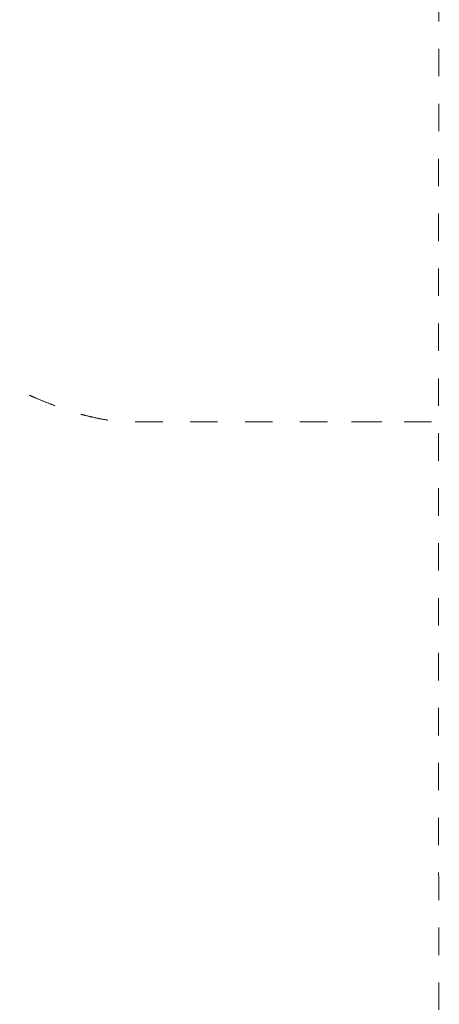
# Model space of a CAD drawing. Header units: millimetres. Extents: x -117530 to 51532, y -61772 to 24900.
# Tile 84 of 175: x -41758 to -40141, y -9905 to -6110. Entities that reach past the tile are written whole.
import ezdxf

# ---------------------------------------------------------------- set-up
doc = ezdxf.new("R2010")
doc.units = ezdxf.units.MM
doc.header["$LTSCALE"] = 254
doc.linetypes.add('Dash Style-6', pattern=[0.833282, 0.416718, -0.416565])
doc.layers.add('0.01 None', color=7, linetype='Continuous', lineweight=0)

msp = doc.modelspace()

# ---------------------------------------------------------------- linework, layer by layer
at = {"layer": '0.01 None', "color": 3, "linetype": 'Dash Style-6', "lineweight": 0}
for points in [[(-34028.7, 2943.6, -28800), (-33555.2, 2943.6, -28800), (-32735, 2470, -28800), (-32261.4, 1649.8, -28800), (-32261.4, 1176.3, -28800), (-32261.4, -5892.8, -28800), (-32261.4, -6366.4, -28800), (-32735, -7186.6, -28800), (-33555.2, -7660.1, -28800), (-34028.7, -7660.1, -28800), (-41097.8, -7660.1, -28800), (-41571.4, -7660.1, -28800), (-42391.6, -7186.6, -28800), (-42865.1, -6366.4, -28800), (-42865.1, -5892.8, -28800), (-42865.1, 1176.3, -28800), (-42865.1, 1649.8, -28800), (-42391.6, 2470, -28800), (-41571.4, 2943.6, -28800), (-41097.8, 2943.6, -28800), (-34028.7, 2943.6, -28800)], [(-41911.2, -4151.4, -28800), (-41437.7, -4151.4, -28800), (-40617.5, -4625, -28800), (-40143.9, -5445.2, -28800), (-40143.9, -5918.7, -28800), (-40143.9, -12987.8, -28800), (-40143.9, -13461.4, -28800), (-40617.5, -14281.6, -28800), (-41437.7, -14755.1, -28800), (-41911.2, -14755.1, -28800), (-48980.3, -14755.1, -28800), (-49453.9, -14755.1, -28800), (-50274.1, -14281.6, -28800), (-50747.6, -13461.4, -28800), (-50747.6, -12987.8, -28800), (-50747.6, -5918.7, -28800), (-50747.6, -5445.2, -28800), (-50274.1, -4625, -28800), (-49453.9, -4151.4, -28800), (-48980.3, -4151.4, -28800), (-41911.2, -4151.4, -28800)]]:
    msp.add_open_spline(points, degree=2, dxfattribs=at)

doc.saveas('drawing.dxf')
